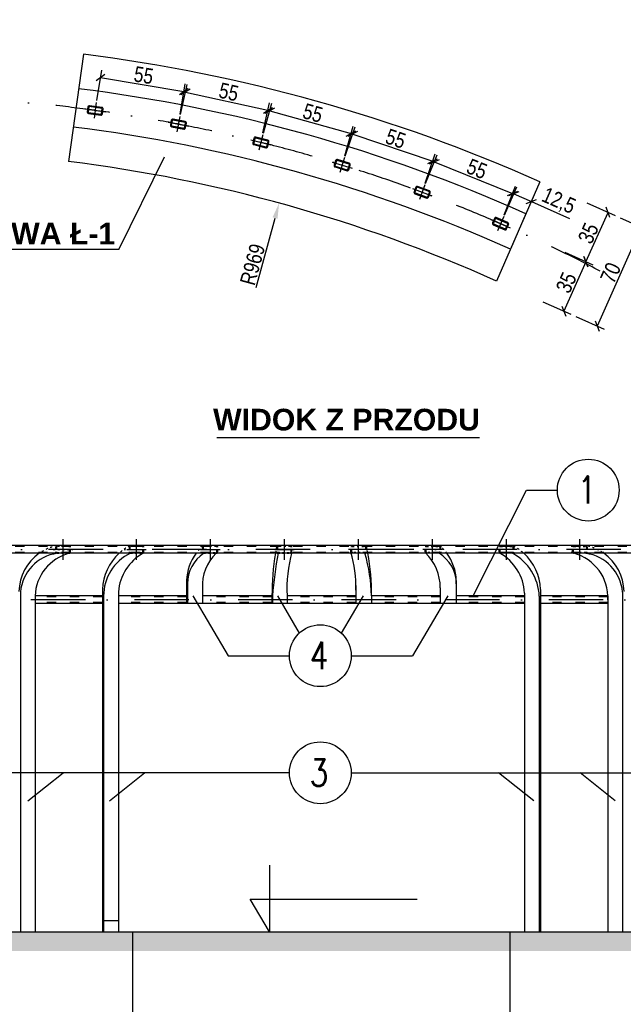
# Model space of a CAD drawing. Header units: millimetres. Extents: x 3943 to 31433, y -1440 to 18056.
# Tile 4 of 12: x 11731 to 15638, y 5892 to 12262. Entities that reach past the tile are written whole.
import ezdxf
from ezdxf.enums import TextEntityAlignment as Align

# ---------------------------------------------------------------- set-up
doc = ezdxf.new("R2010")
doc.units = ezdxf.units.MM
doc.linetypes.add('ACAD_ISO03W100', pattern=[30, 12, -18])
doc.linetypes.add('Kropki i Kreski', pattern=[670.277762, 352.777767, -176.388884, 0, -141.111112])
doc.layers.add('MAIN-1', color=7, linetype='Continuous')
doc.styles.add('Arial CE', font='arial.ttf', dxfattribs={"width": 0.8})
doc.styles.add('GENERATED_STYLE_2', font='arialbd.ttf')
doc.styles.add('ROMANS', font='romans.shx', dxfattribs={"width": 0.9})
doc.dimstyles.new('Kon 50', dxfattribs={"dimscale": 50, "dimtxt": 2, "dimasz": 1, "dimexe": 1, "dimexo": 1, "dimgap": 0.2, "dimtad": 1, "dimdec": 0, "dimlfac": 0.1, "dimzin": 0, "dimtxsty": 'Arial CE', "dimblk": 'OBLIQUE', "dimcen": 0.09, "dimadec": 0, "dimazin": 0, "dimtfac": 1, "dimtdec": 0, "dimtofl": 0, "dimtmove": 0, "dimatfit": 3, "dimldrblk": 'OBLIQUE', "dimfxl": 0, "dimtolj": 1, "dimtzin": 0, "dimarcsym": 0})

# ---------------------------------------------------------------- blocks, each defined once
blk = doc.blocks.new('*D59')
at = {"color": 0, "lineweight": -2}
blk.add_line((11997.5, 13490.9), (12164.6, 14588.1), dxfattribs=at)
at = {"color": 0}
blk.add_solid([(12148.1, 14590.6), (12181.1, 14585.6), (12179.6, 14687)], dxfattribs=at)
at = {"layer": 'Defpoints', "color": 0}
for p in [(12179.6, 14687), (10856.7, 5996.9)]:
    blk.add_point(p, dxfattribs=at)
at = {"color": 0, "insert": (11957.8, 13635.2), "char_height": 100, "attachment_point": 5, "rotation": 81.34414, "style": 'Arial CE'}
blk.add_mtext('\\A1;R879', dxfattribs=at)
blk = doc.blocks.new('_Oblique')
at = {"color": 0, "linetype": 'ByBlock', "lineweight": -2}
blk.add_line((-0.5, -0.5), (0.5, 0.5), dxfattribs=at)
blk = doc.blocks.new('*D60')
at = {"color": 0, "lineweight": -2}
blk.add_line((12488.6, 13095.9), (13089.2, 15708.8), dxfattribs=at)
at = {"color": 0}
blk.add_solid([(13073, 15712.6), (13105.5, 15705.1), (13111.6, 15806.3)], dxfattribs=at)
at = {"layer": 'Defpoints', "color": 0}
for p in [(13111.6, 15806.3), (10856.7, 5996.9)]:
    blk.add_point(p, dxfattribs=at)
at = {"color": 0, "insert": (12466.7, 13273.1), "char_height": 100, "attachment_point": 5, "rotation": 77.05419, "style": 'Arial CE'}
blk.add_mtext('\\A1;R1007', dxfattribs=at)
blk = doc.blocks.new('*D72')
at = {"color": 0, "lineweight": -2}
for p, q in [((11538.3, 14329.5), (11521.9, 14130.2)), ((11990.7, 14279.9), (11963.5, 14081.8))]:
    blk.add_line(p, q, dxfattribs=at)
blk.add_arc((10853.5, 5997.3), 8210.3, 82.18206, 85.30147, dxfattribs=at)
at = {"layer": 'Defpoints', "color": 0}
for p in [(11543, 14386.4), (11998.5, 14336.6), (11822.5, 14150.2), (10853.5, 5997.3)]:
    blk.add_point(p, dxfattribs=at)
at = {"color": 0, "lineweight": -2, "xscale": 50, "yscale": 50, "zscale": 50}
for p, rotation in [((11526, 14180), 175.3014675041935), ((11970.3, 14131.3), 352.1820599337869)]:
    blk.add_blockref('_Oblique', p, dxfattribs=dict(at, rotation=rotation))
at = {"color": 0, "insert": (11755.1, 14219.4), "char_height": 100, "attachment_point": 5, "rotation": 353.74176, "style": 'Arial CE'}
blk.add_mtext('\\A1;3°', dxfattribs=at)
blk = doc.blocks.new('*D73')
at = {"color": 0, "lineweight": -2}
for p, q in [((11990.7, 14279.9), (11963.5, 14081.8)), ((12439.7, 14205.8), (12401.8, 14009.4))]:
    blk.add_line(p, q, dxfattribs=at)
blk.add_arc((10853.5, 5997.3), 8210.3, 79.06265, 82.18206, dxfattribs=at)
at = {"layer": 'Defpoints', "color": 0}
for p in [(11998.5, 14336.6), (12450.6, 14262.1), (12264.7, 14085.4), (10853.5, 5997.3)]:
    blk.add_point(p, dxfattribs=at)
at = {"color": 0, "lineweight": -2, "xscale": 50, "yscale": 50, "zscale": 50}
for p, rotation in [((11970.3, 14131.3), 172.182059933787), ((12411.3, 14058.5), 349.0626530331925)]:
    blk.add_blockref('_Oblique', p, dxfattribs=dict(at, rotation=rotation))
at = {"color": 0, "insert": (12201.2, 14158.2), "char_height": 100, "attachment_point": 5, "rotation": 350.62236, "style": 'Arial CE'}
blk.add_mtext('\\A1;3°', dxfattribs=at)
blk = doc.blocks.new('*D74')
at = {"color": 0, "lineweight": -2}
for p, q in [((12439.7, 14205.8), (12401.8, 14009.4)), ((12884, 14107.3), (12835.5, 13913.3))]:
    blk.add_line(p, q, dxfattribs=at)
blk.add_arc((10853.5, 5997.3), 8210.3, 75.94325, 79.06265, dxfattribs=at)
at = {"layer": 'Defpoints', "color": 0}
for p in [(12450.6, 14262.1), (12898, 14163.1), (12702.8, 13996.7), (10853.5, 5997.3)]:
    blk.add_point(p, dxfattribs=at)
at = {"color": 0, "lineweight": -2, "xscale": 50, "yscale": 50, "zscale": 50}
for p, rotation in [((12411.3, 14058.5), 169.0626530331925), ((12847.6, 13961.8), 345.9432464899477)]:
    blk.add_blockref('_Oblique', p, dxfattribs=dict(at, rotation=rotation))
at = {"color": 0, "insert": (12643.3, 14072.8), "char_height": 100, "attachment_point": 5, "rotation": 347.50295, "style": 'Arial CE'}
blk.add_mtext('\\A1;3°', dxfattribs=at)
blk = doc.blocks.new('*D75')
at = {"color": 0, "lineweight": -2}
for p, q in [((12884, 14107.3), (12835.5, 13913.3)), ((13322.4, 13984.8), (13263.3, 13793.7))]:
    blk.add_line(p, q, dxfattribs=at)
blk.add_arc((10853.5, 5997.3), 8210.3, 72.82384, 75.94325, dxfattribs=at)
at = {"layer": 'Defpoints', "color": 0}
for p in [(12898, 14163.1), (13339.4, 14039.9), (13135.3, 13884.2), (10853.5, 5997.3)]:
    blk.add_point(p, dxfattribs=at)
at = {"color": 0, "lineweight": -2, "xscale": 50, "yscale": 50, "zscale": 50}
for p, rotation in [((12847.6, 13961.8), 165.9432464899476), ((13278.1, 13841.5), 342.8238403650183)]:
    blk.add_blockref('_Oblique', p, dxfattribs=dict(at, rotation=rotation))
at = {"color": 0, "insert": (13080.1, 13963.4), "char_height": 100, "attachment_point": 5, "rotation": 344.38354, "style": 'Arial CE'}
blk.add_mtext('\\A1;3°', dxfattribs=at)
blk = doc.blocks.new('*D76')
at = {"color": 0, "lineweight": -2}
for p, q in [((13322.4, 13984.8), (13263.3, 13793.7)), ((13753.4, 13838.6), (13684, 13651))]:
    blk.add_line(p, q, dxfattribs=at)
blk.add_arc((10853.5, 5997.3), 8210.3, 69.70444, 72.82384, dxfattribs=at)
at = {"layer": 'Defpoints', "color": 0}
for p in [(13339.4, 14039.9), (13773.4, 13892.9), (13561.1, 13748.3), (10853.5, 5997.3)]:
    blk.add_point(p, dxfattribs=at)
at = {"color": 0, "lineweight": -2, "xscale": 50, "yscale": 50, "zscale": 50}
for p, rotation in [((13278.1, 13841.5), 162.8238403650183), ((13701.3, 13697.9), 339.7044354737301)]:
    blk.add_blockref('_Oblique', p, dxfattribs=dict(at, rotation=rotation))
at = {"color": 0, "insert": (13510.3, 13830.4), "char_height": 100, "attachment_point": 5, "rotation": 341.26414, "style": 'Arial CE'}
blk.add_mtext('\\A1;3°', dxfattribs=at)
blk = doc.blocks.new('*D77')
at = {"color": 0, "lineweight": -2}
for p, q in [((13753.4, 13838.6), (13684, 13651)), ((14175.8, 13669.2), (14096.3, 13485.6))]:
    blk.add_line(p, q, dxfattribs=at)
blk.add_arc((10853.5, 5997.3), 8210.3, 66.58503, 69.70444, dxfattribs=at)
at = {"layer": 'Defpoints', "color": 0}
for p in [(13773.4, 13892.9), (14198.8, 13722.5), (13978.9, 13589.5), (10853.5, 5997.3)]:
    blk.add_point(p, dxfattribs=at)
at = {"color": 0, "lineweight": -2, "xscale": 50, "yscale": 50, "zscale": 50}
for p, rotation in [((13701.3, 13697.9), 159.7044354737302), ((14116.1, 13531.5), 336.5850314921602)]:
    blk.add_blockref('_Oblique', p, dxfattribs=dict(at, rotation=rotation))
at = {"color": 0, "insert": (13932.6, 13674.2), "char_height": 100, "attachment_point": 5, "rotation": 338.14473, "style": 'Arial CE'}
blk.add_mtext('\\A1;3°', dxfattribs=at)
blk = doc.blocks.new('*D92')
at = {"color": 0, "lineweight": -2}
for p, q in [((12229.7, 11739), (12262.2, 11936.3)), ((12254.1, 11887), (12793.4, 11798.1)), ((12769, 11650.1), (12801.5, 11847.4))]:
    blk.add_line(p, q, dxfattribs=at)
at = {"layer": 'Defpoints', "color": 0}
for p in [(12793.4, 11798.1), (12219.2, 11675.1), (12758.5, 11586.2)]:
    blk.add_point(p, dxfattribs=at)
at = {"color": 0, "lineweight": -2, "xscale": 50, "yscale": 50, "zscale": 50}
for p, rotation in [((12254.1, 11887), 170.6411686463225), ((12793.4, 11798.1), 350.6411686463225)]:
    blk.add_blockref('_Oblique', p, dxfattribs=dict(at, rotation=rotation))
at = {"color": 0, "insert": (12533.7, 11902.6), "char_height": 100, "attachment_point": 5, "rotation": 350.64117, "style": 'Arial CE'}
blk.add_mtext('\\A1;55', dxfattribs=at)
blk = doc.blocks.new('*D93')
at = {"color": 0, "lineweight": -2}
for p, q in [((12772.1, 11647.6), (12815.3, 11842.9)), ((12804.5, 11794.1), (13338.1, 11676)), ((13305.7, 11529.5), (13349, 11724.8))]:
    blk.add_line(p, q, dxfattribs=at)
at = {"layer": 'Defpoints', "color": 0}
for p in [(13338.1, 11676), (12758.5, 11586.2), (13292.1, 11468.1)]:
    blk.add_point(p, dxfattribs=at)
at = {"color": 0, "lineweight": -2, "xscale": 50, "yscale": 50, "zscale": 50}
for p, rotation in [((12804.5, 11794.1), 167.5215658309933), ((13338.1, 11676), 347.5215658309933)]:
    blk.add_blockref('_Oblique', p, dxfattribs=dict(at, rotation=rotation))
at = {"color": 0, "insert": (13084.5, 11794.4), "char_height": 100, "attachment_point": 5, "rotation": 347.52157, "style": 'Arial CE'}
blk.add_mtext('\\A1;55', dxfattribs=at)
blk = doc.blocks.new('*D94')
at = {"color": 0, "lineweight": -2}
for p, q in [((13309, 11528.4), (13362.7, 11721)), ((13349.3, 11672.9), (13875.8, 11525.9)), ((13835.4, 11381.4), (13889.2, 11574.1))]:
    blk.add_line(p, q, dxfattribs=at)
at = {"layer": 'Defpoints', "color": 0}
for p in [(13292.1, 11468.1), (13875.8, 11525.9), (13818.6, 11321.1)]:
    blk.add_point(p, dxfattribs=at)
at = {"color": 0, "lineweight": -2, "xscale": 50, "yscale": 50, "zscale": 50}
for p, rotation in [((13349.3, 11672.9), 164.4038381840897), ((13875.8, 11525.9), 344.4038381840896)]:
    blk.add_blockref('_Oblique', p, dxfattribs=dict(at, rotation=rotation))
at = {"color": 0, "insert": (13628.9, 11658), "char_height": 100, "attachment_point": 5, "rotation": 344.40384, "style": 'Arial CE'}
blk.add_mtext('\\A1;55', dxfattribs=at)
blk = doc.blocks.new('*D95')
at = {"color": 0, "lineweight": -2}
for p, q in [((13838.6, 11380.1), (13902.8, 11569.5)), ((13886.7, 11522.2), (14404.4, 11346.8)), ((14356.3, 11204.7), (14420.5, 11394.1))]:
    blk.add_line(p, q, dxfattribs=at)
at = {"layer": 'Defpoints', "color": 0}
for p in [(14404.4, 11346.8), (13818.6, 11321.1), (14336.3, 11145.7)]:
    blk.add_point(p, dxfattribs=at)
at = {"color": 0, "lineweight": -2, "xscale": 50, "yscale": 50, "zscale": 50}
for p, rotation in [((13886.7, 11522.2), 161.280745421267), ((14404.4, 11346.8), 341.2807454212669)]:
    blk.add_blockref('_Oblique', p, dxfattribs=dict(at, rotation=rotation))
at = {"color": 0, "insert": (14165.1, 11492.1), "char_height": 100, "attachment_point": 5, "rotation": 341.28075, "style": 'Arial CE'}
blk.add_mtext('\\A1;55', dxfattribs=at)
blk = doc.blocks.new('*D96')
at = {"color": 0, "lineweight": -2}
for p, q in [((14359, 11202.5), (14433.4, 11388.2)), ((14414.8, 11341.8), (14922.2, 11138.5)), ((14866.4, 10999.2), (14940.8, 11184.9))]:
    blk.add_line(p, q, dxfattribs=at)
at = {"layer": 'Defpoints', "color": 0}
for p in [(14336.3, 11145.7), (14922.2, 11138.5), (14843.7, 10942.4)]:
    blk.add_point(p, dxfattribs=at)
at = {"color": 0, "lineweight": -2, "xscale": 50, "yscale": 50, "zscale": 50}
for p, rotation in [((14414.8, 11341.8), 158.1644977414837), ((14922.2, 11138.5), 338.1644977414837)]:
    blk.add_blockref('_Oblique', p, dxfattribs=dict(at, rotation=rotation))
at = {"color": 0, "insert": (14691.2, 11296.6), "char_height": 100, "attachment_point": 5, "rotation": 338.1645, "style": 'Arial CE'}
blk.add_mtext('\\A1;55', dxfattribs=at)
blk = doc.blocks.new('*D97')
at = {"color": 0, "lineweight": -2}
for p, q in [((14868.3, 10998.3), (14948.8, 11181.4)), ((14928.7, 11135.6), (15043.1, 11085.3)), ((14982.7, 10948), (15063.3, 11131)), ((15043.1, 11085.3), (15291, 10976.1))]:
    blk.add_line(p, q, dxfattribs=at)
at = {"layer": 'Defpoints', "color": 0}
for p in [(15043.1, 11085.3), (14843.7, 10942.4), (14958.1, 10892)]:
    blk.add_point(p, dxfattribs=at)
at = {"color": 0, "lineweight": -2, "xscale": 50, "yscale": 50, "zscale": 50}
for p, rotation in [((14928.7, 11135.6), 156.2462517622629), ((15043.1, 11085.3), 336.2462517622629)]:
    blk.add_blockref('_Oblique', p, dxfattribs=dict(at, rotation=rotation))
at = {"color": 0, "insert": (15218.2, 11084.8), "char_height": 100, "attachment_point": 5, "rotation": 336.24625, "style": 'Arial CE'}
blk.add_mtext('\\A1;12,5', dxfattribs=at)
blk = doc.blocks.new('*D98')
at = {"color": 0, "lineweight": -2}
for p, q in [((15402.6, 11076.5), (15585.2, 10994.8)), ((15396.5, 10695.8), (15539.5, 11015.2)), ((15259.6, 10757.1), (15442.2, 10675.3))]:
    blk.add_line(p, q, dxfattribs=at)
at = {"layer": 'Defpoints', "color": 0}
for p in [(15097.7, 11213), (15539.5, 11015.2), (14959.3, 10891.5)]:
    blk.add_point(p, dxfattribs=at)
at = {"color": 0, "lineweight": -2, "xscale": 50, "yscale": 50, "zscale": 50}
for p, rotation in [((15539.5, 11015.2), 65.88195138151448), ((15396.5, 10695.8), 245.8819513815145)]:
    blk.add_blockref('_Oblique', p, dxfattribs=dict(at, rotation=rotation))
at = {"color": 0, "insert": (15412.3, 10880.4), "char_height": 100, "attachment_point": 5, "rotation": 65.88195, "style": 'Arial CE'}
blk.add_mtext('\\A1;35', dxfattribs=at)
blk = doc.blocks.new('*D107')
at = {"color": 0, "lineweight": -2}
for p, q in [((15259.6, 10757.1), (15442.2, 10675.3)), ((15396.5, 10695.8), (15253.5, 10376.3)), ((15116.6, 10437.6), (15299.1, 10355.9))]:
    blk.add_line(p, q, dxfattribs=at)
at = {"layer": 'Defpoints', "color": 0}
for p in [(14959.3, 10891.5), (14818.5, 10571.1), (15253.5, 10376.3)]:
    blk.add_point(p, dxfattribs=at)
at = {"color": 0, "lineweight": -2, "xscale": 50, "yscale": 50, "zscale": 50}
for p, rotation in [((15396.5, 10695.8), 65.88195138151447), ((15253.5, 10376.3), 245.8819513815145)]:
    blk.add_blockref('_Oblique', p, dxfattribs=dict(at, rotation=rotation))
at = {"color": 0, "insert": (15269.3, 10561), "char_height": 100, "attachment_point": 5, "rotation": 65.88195, "style": 'Arial CE'}
blk.add_mtext('\\A1;35', dxfattribs=at)
blk = doc.blocks.new('*D108')
at = {"color": 0, "lineweight": -2}
for p, q in [((15618.1, 10980), (15800.6, 10898.3)), ((15755, 10918.7), (15469, 10279.8)), ((15332.1, 10341.1), (15514.6, 10259.4))]:
    blk.add_line(p, q, dxfattribs=at)
at = {"layer": 'Defpoints', "color": 0}
for p in [(15539.5, 11015.2), (15253.5, 10376.3), (15469, 10279.8)]:
    blk.add_point(p, dxfattribs=at)
at = {"color": 0, "lineweight": -2, "xscale": 50, "yscale": 50, "zscale": 50}
for p, rotation in [((15755, 10918.7), 65.88195138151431), ((15469, 10279.8), 245.8819513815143)]:
    blk.add_blockref('_Oblique', p, dxfattribs=dict(at, rotation=rotation))
at = {"color": 0, "insert": (15556.3, 10624.2), "char_height": 100, "attachment_point": 5, "rotation": 65.88195, "style": 'Arial CE'}
blk.add_mtext('\\A1;70', dxfattribs=at)
blk = doc.blocks.new('*D113')
at = {"color": 0, "lineweight": -2}
blk.add_line((13261.4, 10530.2), (13384, 10979), dxfattribs=at)
at = {"color": 0}
blk.add_solid([(13367.9, 10983.3), (13400.1, 10974.6), (13410.3, 11075.4)], dxfattribs=at)
at = {"layer": 'Defpoints', "color": 0}
for p in [(13410.3, 11075.4), (10856.7, 1727.9)]:
    blk.add_point(p, dxfattribs=at)
at = {"color": 0, "insert": (13238.5, 10678.2), "char_height": 100, "attachment_point": 5, "rotation": 74.72058, "style": 'Arial CE'}
blk.add_mtext('\\A1;R969', dxfattribs=at)

msp = doc.modelspace()

# ---------------------------------------------------------------- hatches: boundary and pattern name
h = msp.add_hatch()
h.set_pattern_fill('EARTH', color=8, scale=20, angle=45)
h.set_pattern_definition([(45, (4791.44, -1620.87), (0, 179.6051), [127, -127]), (45, (4757.77, -1587.2), (0, 179.6051), [127, -127]), (45, (4724.09, -1553.52), (0, 179.6051), [127, -127]), (135, (4724.09, -1531.07), (-179.6051, 0), [127, -127]), (135, (4757.77, -1497.4), (-179.6051, 0), [127, -127]), (135, (4791.44, -1463.72), (-179.6051, 0), [127, -127])])
h.paths.add_polyline_path([(9459.97, 6359.51), (9207.43, 6359.51), (9207.43, 6235.64), (9459.97, 6235.64)])
h.paths.add_polyline_path([(18513.78, 6359.51), (9459.97, 6359.51), (9459.97, 6235.64), (18513.78, 6235.64)])

# ---------------------------------------------------------------- linework, layer by layer
at = {"color": 6, "linetype": 'Kropki i Kreski'}
for p, q in [((12226.18, 11725.66), (12212.2, 11624.53)), ((12152.17, 11684.36), (12286.21, 11665.82)), ((12692.07, 11599.16), (12824.89, 11573.26)), ((12768.25, 11636.31), (12748.71, 11536.1)), ((13226.53, 11484.59), (13357.77, 11451.62)), ((13304.59, 11517.62), (13279.71, 11418.6)), ((13754, 11341.24), (13883.21, 11301.04)), ((13833.77, 11369.88), (13803.44, 11272.4)), ((14272.87, 11169.3), (14399.72, 11122.17)), ((14354.07, 11193.59), (14318.52, 11097.88)), ((14781.63, 10969.39), (14905.72, 10915.43)), ((14864.03, 10989.23), (14823.32, 10895.6)), ((12011.4, 8767.05), (12011.4, 8901.97)), ((12486.6, 8767.05), (12486.6, 8901.97)), ((12965.24, 8767.05), (12965.24, 8901.97)), ((13445.8, 8767.05), (13445.8, 8901.97)), ((13923.27, 8767.05), (13923.27, 8901.97)), ((14403.83, 8767.05), (14403.83, 8901.97)), ((14882.47, 8767.05), (14882.47, 8901.97)), ((15357.67, 8767.05), (15357.67, 8901.97)), ((17633.86, 8834.51), (9728.62, 8834.51)), ((12423.72, 8834.51), (12549.47, 8834.51)), ((12901.84, 8834.51), (13028.11, 8834.51)), ((13382.18, 8834.51), (13508.68, 8834.51)), ((13986.89, 8834.51), (13860.39, 8834.51)), ((14467.23, 8834.51), (14340.96, 8834.51)), ((14945.34, 8834.51), (14819.59, 8834.51)), ((15420.55, 8834.51), (15294.8, 8834.51)), ((18189.62, 8509.51), (9442.78, 8509.51))]:
    msp.add_line(p, q, dxfattribs=at)
at = {"color": 4}
for p, q in [((12372.31, 10776.24), (12668.21, 11374.89)), ((12372.31, 10776.24), (11418.61, 10776.24)), ((14667.36, 8534.51), (15012.74, 9218.49)), ((15012.74, 9218.49), (15211.39, 9218.49)), ((12851.28, 8533.8), (13079.59, 8146.77)), ((13399.39, 8533.8), (13541.09, 8293.59)), ((13954.41, 8533.8), (13812.71, 8293.59)), ((14502.51, 8533.8), (14274.21, 8146.77)), ((13079.59, 8146.77), (13476.9, 8146.77)), ((13876.9, 8146.77), (14274.21, 8146.77)), ((13476.9, 7389), (9921.68, 7389)), ((11783.91, 7208.72), (12012.21, 7389)), ((12311.38, 7208.72), (12539.68, 7389)), ((13876.9, 7389), (17448.85, 7389)), ((15059.16, 7208.72), (14830.85, 7389)), ((15586.63, 7208.72), (15358.32, 7389))]:
    msp.add_line(p, q, dxfattribs=at)
at = {"color": 1}
msp.add_line((14707.52, 9557.45), (13006.29, 9557.45), dxfattribs=at)
at = {"extrusion": (0.012486, 0.017451, 0.99977)}
for p, q in [((13348.66, 6791.74, -7.6), (13348.66, 6359.48, -1.56)), ((13223.67, 6570.89, -2.18), (14303.85, 6570.77, -9.21)), ((13348.66, 6359.48, -1.56), (13223.67, 6570.89, -2.18))]:
    msp.add_line(p, q, dxfattribs=at)
for p, q in [((12266.5, 6433.39), (12370.32, 6433.39)), ((9207.74, 6359.51), (18513.51, 6359.51))]:
    msp.add_line(p, q)
at = {"color": 4}
for centre in [(15411.39, 9218.49), (13676.9, 8146.77), (13676.9, 7389.41)]:
    msp.add_circle(centre, 200, dxfattribs=at)
at = {"color": 6, "linetype": 'Kropki i Kreski'}
msp.add_arc((10856.75, 1727.86), 10040.09, 62.524679, 117.763691, dxfattribs=at)
at = {"layer": 'MAIN-1', "color": 3}
for p, q in [((12143.19, 12037.99), (12047.28, 11344.53)), ((15097.67, 11213.03), (14818.5, 10571.06)), ((15007.93, 11006.68), (14908.23, 10777.41)), ((17322.35, 8859.51), (10046.73, 8859.51)), ((17322.35, 8809.51), (10046.73, 8809.51)), ((12811.69, 8634.62), (12811.69, 8484.51)), ((12817.44, 8612.59), (12817.44, 8484.51)), ((12913.36, 8615.47), (12913.36, 8484.51)), ((13907.94, 8601.27), (13907.94, 8534.51)), ((14557.38, 8634.62), (14557.38, 8534.51)), ((11735.94, 8559.2), (11735.94, 6359.51)), ((12266.5, 8576.15), (12266.5, 6359.51)), ((12370.32, 8559.96), (12370.32, 6359.51)), ((14453.88, 8586.79), (14453.88, 8534.51)), ((14999.26, 8552.37), (14999.26, 6359.51)), ((15102.76, 8576.15), (15102.76, 6359.51)), ((15633.43, 8559.2), (15633.43, 6359.51)), ((12266.5, 8534.51), (11830.31, 8534.51)), ((11830.33, 8535.04), (11830.33, 6359.51)), ((12266.5, 8484.51), (11830.33, 8484.51)), ((12274.42, 8531.3), (12274.42, 6359.51)), ((12811.69, 8534.51), (12370.32, 8534.51)), ((14999.26, 8484.51), (12370.32, 8484.51)), ((13364.26, 8534.51), (12913.36, 8534.51)), ((13364.26, 8534.51), (13364.26, 8484.51)), ((13366.55, 8534.51), (13366.55, 8484.51)), ((13462.59, 8534.51), (13462.59, 8484.51)), ((13907.94, 8534.51), (13462.59, 8534.51)), ((13907.94, 8534.51), (13907.94, 8484.51)), ((14007.88, 8534.51), (14007.88, 8484.51)), ((14008.46, 8534.51), (14008.46, 8484.51)), ((14453.88, 8534.51), (14008.46, 8534.51)), ((14453.88, 8534.51), (14453.88, 8484.51)), ((14557.38, 8534.51), (14557.38, 8484.51)), ((14999.26, 8534.51), (14557.38, 8534.51)), ((15094.75, 8531.3), (15094.75, 6359.51)), ((15539.06, 8534.51), (15102.76, 8534.51)), ((15539.1, 8484.51), (15102.76, 8484.51)), ((15539.1, 8533.61), (15539.1, 6359.51)), ((12463.22, 5459.51), (12463.22, 6359.51)), ((14905.93, 5459.51), (14905.93, 6359.51))]:
    msp.add_line(p, q, dxfattribs=at)
at = {"layer": 'MAIN-1', "color": 4, "linetype": 'ACAD_ISO03W100', "ltscale": 5}
for p, q in [((17311.93, 8853.51), (10047.67, 8853.51)), ((17311.93, 8815.51), (10047.67, 8815.51)), ((12266.5, 8528.51), (11830.33, 8528.51)), ((12266.5, 8490.51), (11830.33, 8490.51)), ((12811.69, 8528.51), (12370.32, 8528.51)), ((12811.69, 8490.51), (12370.32, 8490.51)), ((13364.26, 8528.51), (12913.36, 8528.51)), ((13364.26, 8490.51), (12913.36, 8490.51)), ((13907.94, 8528.51), (13462.59, 8528.51)), ((13907.94, 8490.51), (13462.59, 8490.51)), ((14453.88, 8490.51), (14007.88, 8490.51)), ((14453.88, 8528.51), (14008.46, 8528.51)), ((14999.26, 8528.51), (14557.38, 8528.51)), ((14999.26, 8490.51), (14557.38, 8490.51)), ((15539.26, 8528.51), (15102.76, 8528.51)), ((15539.1, 8490.51), (15102.76, 8490.51))]:
    msp.add_line(p, q, dxfattribs=at)
at = {"layer": 'MAIN-1', "color": 4, "linetype": 'ACAD_ISO03W100'}
msp.add_line((11948.52, 8834.51), (12074.27, 8834.51), dxfattribs=at)
at = {"layer": 'MAIN-1', "color": 3}
for points in [[(12182.45, 11705.41, 0.4142136), (12171.79, 11697.34), (12167.53, 11666.54, 0.4142136), (12175.6, 11655.88), (12255.93, 11644.77, 0.4142136), (12266.59, 11652.84), (12270.85, 11683.64, 0.4142136), (12262.78, 11694.3)], [(12181.63, 11699.47, 0.4142136), (12177.73, 11696.52), (12173.47, 11665.72, 0.4142136), (12176.42, 11661.83), (12256.75, 11650.71, 0.4142136), (12260.64, 11653.66), (12264.91, 11684.47, 0.4142136), (12261.96, 11688.36)], [(12723.47, 11618.51, 0.4142136), (12712.38, 11611.04), (12706.43, 11580.51, 0.4142136), (12713.9, 11569.43), (12793.5, 11553.91, 0.4142136), (12804.58, 11561.38), (12810.53, 11591.9, 0.4142136), (12803.07, 11602.99)], [(12722.32, 11612.62, 0.4142136), (12718.27, 11609.89), (12712.32, 11579.37, 0.4142136), (12715.05, 11575.32), (12794.65, 11559.8, 0.4142136), (12798.69, 11562.53), (12804.64, 11593.05, 0.4142136), (12801.92, 11597.1)], [(13258.91, 11502.24, 0.4142136), (13247.44, 11495.37), (13239.87, 11465.21, 0.4142136), (13246.73, 11453.74), (13325.38, 11433.98, 0.4142136), (13336.85, 11440.84), (13344.43, 11471.01, 0.4142136), (13337.57, 11482.47)], [(13257.45, 11496.42, 0.4142136), (13253.26, 11493.91), (13245.69, 11463.75, 0.4142136), (13248.19, 11459.56), (13326.85, 11439.8, 0.4142136), (13331.03, 11442.31), (13338.61, 11472.47, 0.4142136), (13336.11, 11476.66)], [(13787.31, 11357.06, 0.4142136), (13775.48, 11350.84), (13766.24, 11321.14, 0.4142136), (13772.46, 11309.31), (13849.9, 11285.22, 0.4142136), (13861.73, 11291.44), (13870.97, 11321.13, 0.4142136), (13864.75, 11332.96)], [(13785.53, 11351.33, 0.4142136), (13781.21, 11349.06), (13771.97, 11319.36, 0.4142136), (13774.24, 11315.04), (13851.68, 11290.95, 0.4142136), (13856, 11293.22), (13865.24, 11322.92, 0.4142136), (13862.97, 11327.23)], [(14306.99, 11183.29, 0.4142136), (14294.84, 11177.72), (14284.01, 11148.57, 0.4142136), (14289.58, 11136.42), (14365.6, 11108.18, 0.4142136), (14377.75, 11113.74), (14388.58, 11142.9, 0.4142136), (14383.01, 11155.05)], [(14304.9, 11177.67, 0.4142136), (14300.46, 11175.63), (14289.63, 11146.48, 0.4142136), (14291.66, 11142.05), (14367.69, 11113.8, 0.4142136), (14372.12, 11115.83), (14382.95, 11144.99, 0.4142136), (14380.92, 11149.42)], [(14816.46, 10981.51, 0.4142136), (14804.03, 10976.61), (14791.62, 10948.09, 0.4142136), (14796.52, 10935.66), (14870.89, 10903.32, 0.4142136), (14883.33, 10908.21), (14895.73, 10936.73, 0.4142136), (14890.83, 10949.17)], [(14814.07, 10976.01, 0.4142136), (14809.53, 10974.22), (14797.13, 10945.7, 0.4142136), (14798.91, 10941.16), (14873.29, 10908.82, 0.4142136), (14877.83, 10910.61), (14890.23, 10939.13, 0.4142136), (14888.44, 10943.67)]]:
    msp.add_lwpolyline(points, format="xyb", close=True, dxfattribs=at)
at = {"layer": 'MAIN-1', "color": 4, "linetype": 'ACAD_ISO03W100'}
for points in [[(11973.06, 8859.51, 0.4142136), (11963.61, 8850.06), (11963.61, 8818.96, 0.4142136), (11973.06, 8809.51), (12049.74, 8809.51, 0.4142136), (12059.19, 8818.96), (12059.19, 8850.06, 0.4142136), (12049.74, 8859.51)], [(12448.26, 8859.51, 0.4142136), (12438.81, 8850.06), (12438.81, 8818.96, 0.4142136), (12448.26, 8809.51), (12524.94, 8809.51, 0.4142136), (12534.39, 8818.96), (12534.39, 8850.06, 0.4142136), (12524.94, 8859.51)], [(12922.81, 8859.51, 0.4142136), (12913.36, 8850.06), (12913.36, 8818.96, 0.4142136), (12922.81, 8809.51), (13003.58, 8809.51, 0.4142136), (13013.03, 8818.96), (13013.03, 8850.06, 0.4142136), (13003.58, 8859.51)], [(13403.14, 8859.51, 0.4142136), (13393.69, 8850.06), (13393.69, 8818.96, 0.4142136), (13403.14, 8809.51), (13484.15, 8809.51, 0.4142136), (13493.6, 8818.96), (13493.6, 8850.06, 0.4142136), (13484.15, 8859.51)], [(13965.93, 8859.51, -0.4142136), (13975.38, 8850.06), (13975.38, 8818.96, -0.4142136), (13965.93, 8809.51), (13884.92, 8809.51, -0.4142136), (13875.47, 8818.96), (13875.47, 8850.06, -0.4142136), (13884.92, 8859.51)], [(14446.26, 8859.51, -0.4142136), (14455.71, 8850.06), (14455.71, 8818.96, -0.4142136), (14446.26, 8809.51), (14365.49, 8809.51, -0.4142136), (14356.04, 8818.96), (14356.04, 8850.06, -0.4142136), (14365.49, 8859.51)], [(14920.81, 8859.51, -0.4142136), (14930.26, 8850.06), (14930.26, 8818.96, -0.4142136), (14920.81, 8809.51), (14844.13, 8809.51, -0.4142136), (14834.68, 8818.96), (14834.68, 8850.06, -0.4142136), (14844.13, 8859.51)], [(15396.01, 8859.51, -0.4142136), (15405.46, 8850.06), (15405.46, 8818.96, -0.4142136), (15396.01, 8809.51), (15319.33, 8809.51, -0.4142136), (15309.88, 8818.96), (15309.88, 8850.06, -0.4142136), (15319.33, 8859.51)], [(11973.06, 8853.51, 0.4142136), (11969.61, 8850.06), (11969.61, 8818.96, 0.4142136), (11973.06, 8815.51), (12049.74, 8815.51, 0.4142136), (12053.19, 8818.96), (12053.19, 8850.06, 0.4142136), (12049.74, 8853.51)], [(12448.26, 8853.51, 0.4142136), (12444.81, 8850.06), (12444.81, 8818.96, 0.4142136), (12448.26, 8815.51), (12524.94, 8815.51, 0.4142136), (12528.39, 8818.96), (12528.39, 8850.06, 0.4142136), (12524.94, 8853.51)], [(12922.81, 8853.51, 0.4142136), (12919.36, 8850.06), (12919.36, 8818.96, 0.4142136), (12922.81, 8815.51), (13003.58, 8815.51, 0.4142136), (13007.03, 8818.96), (13007.03, 8850.06, 0.4142136), (13003.58, 8853.51)], [(13403.14, 8853.51, 0.4142136), (13399.69, 8850.06), (13399.69, 8818.96, 0.4142136), (13403.14, 8815.51), (13484.15, 8815.51, 0.4142136), (13487.6, 8818.96), (13487.6, 8850.06, 0.4142136), (13484.15, 8853.51)], [(13965.93, 8853.51, -0.4142136), (13969.38, 8850.06), (13969.38, 8818.96, -0.4142136), (13965.93, 8815.51), (13884.92, 8815.51, -0.4142136), (13881.47, 8818.96), (13881.47, 8850.06, -0.4142136), (13884.92, 8853.51)], [(14446.26, 8853.51, -0.4142136), (14449.71, 8850.06), (14449.71, 8818.96, -0.4142136), (14446.26, 8815.51), (14365.49, 8815.51, -0.4142136), (14362.04, 8818.96), (14362.04, 8850.06, -0.4142136), (14365.49, 8853.51)], [(14920.81, 8853.51, -0.4142136), (14924.26, 8850.06), (14924.26, 8818.96, -0.4142136), (14920.81, 8815.51), (14844.13, 8815.51, -0.4142136), (14840.68, 8818.96), (14840.68, 8850.06, -0.4142136), (14844.13, 8853.51)], [(15396.01, 8853.51, -0.4142136), (15399.46, 8850.06), (15399.46, 8818.96, -0.4142136), (15396.01, 8815.51), (15319.33, 8815.51, -0.4142136), (15315.88, 8818.96), (15315.88, 8850.06, -0.4142136), (15319.33, 8853.51)]]:
    msp.add_lwpolyline(points, format="xyb", close=True, dxfattribs=at)
at = {"layer": 'MAIN-1', "color": 3}
for centre, radius, start, end in [((10856.75, 1727.86), 10390.09, 65.910101, 82.887689), ((10856.75, 1727.86), 10165.09, 65.897095, 82.904567), ((10856.75, 1727.86), 9915.09, 65.881951, 82.92422), ((10856.75, 1727.86), 9690.09, 65.867654, 82.942774), ((12036.13, 8555.67), 310.29, 125.108591, 178.69334), ((12012.84, 8534.36), 278.01, 98.226758, 174.872591), ((12127.3, 8522.28), 297.24, 104.814315, 177.641303), ((12602.69, 8561.77), 336.5, 132.588251, 177.549698), ((12575.3, 8536.72), 300.93, 114.971915, 181.031715), ((12687.09, 8534.74), 317.77, 119.706704, 175.446647), ((13123.05, 8623.84), 311.55, 143.418628, 178.015941), ((13052.16, 8613.64), 234.73, 123.441522, 180.256668), ((13200.45, 8599.98), 287.51, 133.215553, 183.088638), ((15033.2, 8538.87), 1668.94, 170.667455, 180.149601), ((16320.41, 8281.4), 2964.68, 169.738866, 175.102344), ((14299.2, 8586.27), 838.21, 164.010041, 183.54061), ((13069.87, 8586.27), 838.21, 358.974561, 15.989959), ((12997.75, 8521.11), 1010.21, 0.760109, 16.587882), ((12650.62, 8552.63), 1357.97, 359.23562, 10.904252), ((14135.13, 8585.18), 318.76, 0.289518, 45.435151), ((14327.67, 8612.78), 229.71, 359.952442, 58.91785), ((14246.02, 8623.84), 311.55, 1.984059, 36.581372), ((14681.98, 8534.74), 317.77, 3.180838, 60.293296), ((14764.33, 8518.25), 330.68, 2.260595, 61.735776), ((14766.56, 8561.77), 336.5, 2.450302, 47.411749), ((15241.28, 8521.56), 298.06, 357.683402, 75.130145), ((15356.53, 8534.36), 278.01, 5.127409, 81.773242), ((15333.34, 8555.67), 310.29, 1.30666, 54.891409)]:
    msp.add_arc(centre, radius, start, end, dxfattribs=at)
at = {"layer": 'MAIN-1', "color": 4, "linetype": 'ACAD_ISO03W100'}
for centre, radius, start, end in [((12036.13, 8555.67), 310.29, 102.47865, 125.108591), ((12602.69, 8561.77), 336.5, 118.194449, 132.588251), ((13123.05, 8623.84), 311.55, 131.619799, 143.418628), ((14246.02, 8623.84), 311.55, 36.581372, 48.380201), ((14766.56, 8561.77), 336.5, 48.943869, 61.805551), ((15333.34, 8555.67), 310.29, 56.866593, 77.52135), ((15033.2, 8538.87), 1668.94, 169.183843, 170.458645), ((12650.62, 8552.63), 1357.97, 11.162174, 12.738424)]:
    msp.add_arc(centre, radius, start, end, dxfattribs=at)

# ---------------------------------------------------------------- texts
at = {"color": 2, "style": 'GENERATED_STYLE_2'}
for s, p in [('ŁAWA Ł-1', (11415.29, 10808.08)), ('WIDOK Z PRZODU', (12983.14, 9604.62))]:
    msp.add_text(s, height=140, dxfattribs=at).set_placement(p)
at = {"color": 2, "style": 'ROMANS', "width": 0.8}
for s, p in [('1', (15403.06, 9220.09)), ('4', (13668.57, 8148.38)), ('3', (13668.57, 7391.01))]:
    msp.add_text(s, height=175, dxfattribs=at).set_placement(p, align=Align.MIDDLE)

# ---------------------------------------------------------------- dimensions: what is measured, and where the dimension line sits
for center, mpoint, picture, middle in [((10856.71, 5996.93), (13111.61, 15806.28), '*D60', (12526.16, 13259.41)), ((10856.71, 5996.93), (12179.63, 14687), '*D59', (12018.12, 13626.06)), ((10856.75, 1727.86), (13410.34, 11075.42), '*D113', (13297.44, 10662.13))]:
    dim = msp.add_radius_dim(center=center, mpoint=mpoint, dimstyle='Kon 50', override={"dimasz": 2, "dimsah": 1})
    dim.commit()
    dim.dimension.update_dxf_attribs({"geometry": picture, "text_midpoint": middle, "dimtype": 164})
for base, p1, p2, picture, middle in [((11822.49, 14150.25), (11542.95, 14386.37), (11998.46, 14336.59), '*D72', (11755.13, 14219.43)), ((12264.71, 14085.44), (11998.46, 14336.59), (12450.6, 14262.1), '*D73', (12201.22, 14158.18)), ((12702.75, 13996.66), (12450.6, 14262.1), (12898.02, 14163.12), '*D74', (12643.31, 14072.75)), ((13135.31, 13884.17), (12898.02, 14163.12), (13339.4, 14039.93), '*D75', (13080.1, 13963.39)), ((13561.11, 13748.31), (13339.4, 14039.93), (13773.44, 13892.9), '*D76', (13510.29, 13830.42)), ((13978.88, 13589.49), (13773.44, 13892.9), (14198.83, 13722.46), '*D77', (13932.61, 13674.23))]:
    dim = msp.add_angular_dim_3p(base=base, center=(10853.46, 5997.3), p1=p1, p2=p2, dimstyle='Kon 50', override={"dimtmove": 1})
    dim.commit()
    dim.dimension.update_dxf_attribs({"geometry": picture, "text_midpoint": middle})
for p1, p2, distance, picture, middle in [((12219.19, 11675.07), (12758.48, 11586.19), 214.76, '*D92', (12533.65, 11902.57)), ((12758.48, 11586.21), (13292.15, 11468.11), 212.89, '*D93', (13084.46, 11794.43)), ((13292.14, 11468.09), (13818.61, 11321.14), 212.59, '*D94', (13628.89, 11657.99)), ((13818.61, 11321.14), (14336.29, 11145.72), 212.27, '*D95', (14165.1, 11492.11)), ((14336.29, 11145.72), (14843.68, 10942.41), 211.19, '*D96', (14691.17, 11296.59)), ((15539.53, 11015.21), (15253.5, 10376.31), 236.07, '*D108', (15556.25, 10624.24))]:
    dim = msp.add_aligned_dim(p1=p1, p2=p2, distance=distance, dimstyle='Kon 50')
    dim.commit()
    dim.dimension.update_dxf_attribs({"geometry": picture, "text_midpoint": middle})
for base, p2, picture, middle in [((15539.53, 11015.21), (15097.67, 11213.03), '*D98', (15412.27, 10880.45)), ((15253.5, 10376.31), (14818.5, 10571.06), '*D107', (15269.25, 10561))]:
    dim = msp.add_linear_dim(base=base, p1=(14959.31, 10891.5), p2=p2, angle=245.881951, dimstyle='Kon 50', override={"dimtmove": 1})
    dim.commit()
    dim.dimension.update_dxf_attribs({"geometry": picture, "text_midpoint": middle})
dim = msp.add_aligned_dim(p1=(14843.67, 10942.4), p2=(14958.08, 10892.05), distance=211.09, dimstyle='Kon 50', override={"dimdec": 1})
dim.commit()
dim.dimension.update_dxf_attribs({"geometry": '*D97', "text_midpoint": (15218.19, 11084.79)})

doc.saveas('drawing.dxf')
